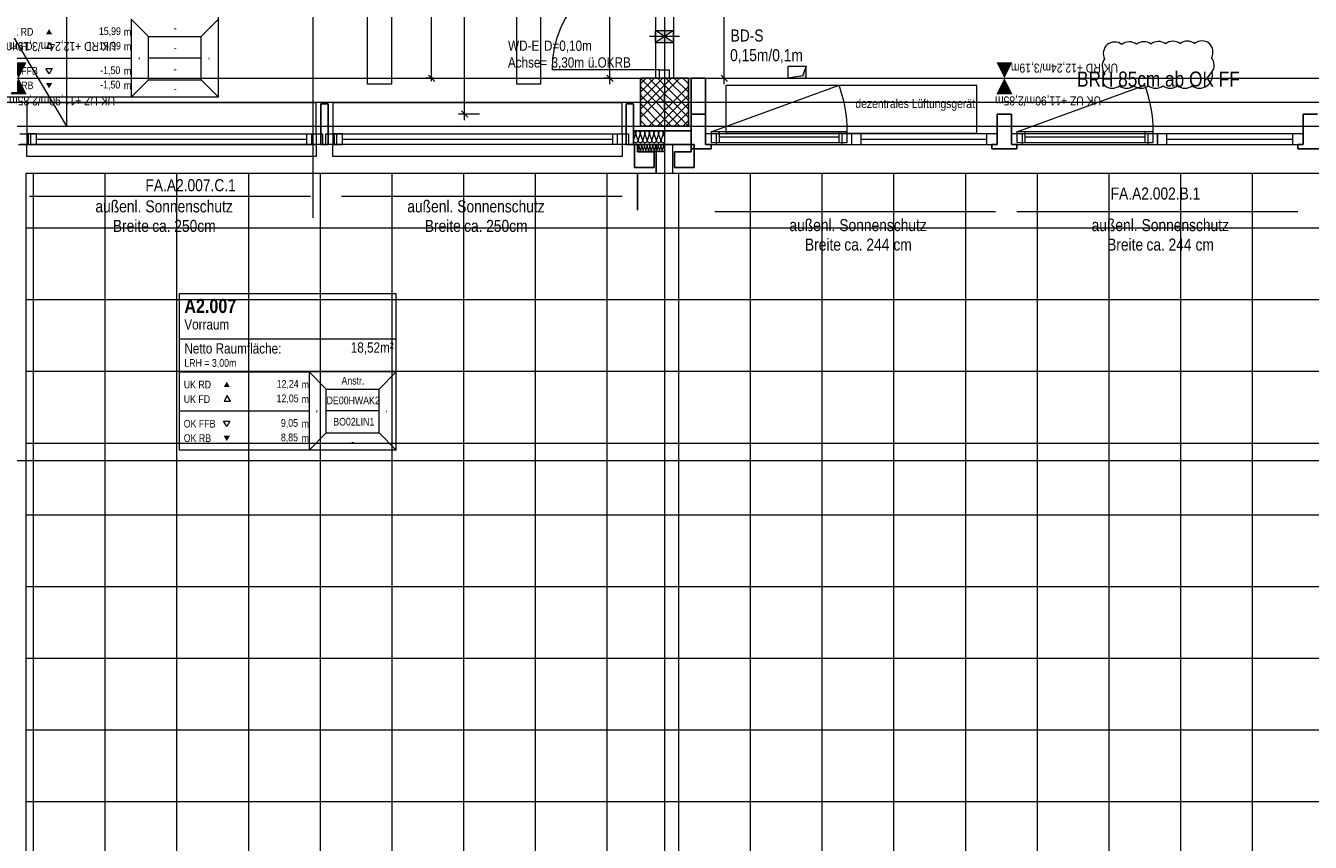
# Model space of a CAD drawing. Extents: x -634 to 300, y 62 to 1102.
# Tile 41 of 125: x -429 to -214, y 477 to 614. Entities that reach past the tile are written whole.
import ezdxf
from ezdxf.lldxf.tags import DXFTag

# ---------------------------------------------------------------- set-up
doc = ezdxf.new("R2010")
doc.units = 0
doc.layers.get('0').update_dxf_attribs({"lineweight": 13})
for name, color, linetype, lineweight, true_color in [('00 -Bauelemente -Gipskarton', 7, 'Continuous', 9, 0xff7fe6), ('30 -33 Aussenwände- 3 Aussenstützen', 7, 'Continuous', 50, 0x0000dd), ('30 -33 Aussenwände- 7 Fassade_ Elemente', 7, 'Continuous', 9, 0x00aacc), ('30 -34 Innenwände- 11 Durchbruch', 4, 'Continuous', 9, 0x00ffff), ('30 -34 Innenwände- 2 nichttragend', 7, 'Continuous', 18, 0xff7fe6), ('30 -34 Innenwände- 4 Türen_Fenster', 9, 'Continuous', 15, 0x808080), ('30 -35 Decken- 1 Konstruktion-Träger- Stahlbeton', 7, 'Continuous', 13, 0x33aa00), ('30 -35 Decken- 11 Bodendurchbruch', 7, 'Continuous', 15, 0x599559), ('60- 61 allgemeine Ausstattung- 4 Terrassen', 9, 'Continuous', 9, 0x808080), ('70 -72 Beschriftung- 1 Beschriftung allgemein', 7, 'Continuous', 9, 0xff6633), ('70 -75 Raumstempel- 1 Raumstempel-A06CPVZWL0', 1, 'Continuous', 50, 0xff0000), ('70 -75 Raumstempel-2 Verweislinie', 3, 'Continuous', 9, 0x00ff00), ('70 -76 Bemaßung- 2 Allgemein', 9, 'Continuous', 5, 0x808080), ('70 -77 Revision- 2 Wolken', 7, 'Continuous', 18, 0x944cff)]:
    doc.layers.add(name, color=color, linetype=linetype, lineweight=lineweight, true_color=true_color)
for name, color, linetype, lineweight in [('30 -35 Decken- 1 Konstruktion-Träger- Stahl Hohlprofil', 7, 'grob-A06CPVZVL0', 9), ('70 -71 Achsen- 1 Gebäudeachsen', 7, 'STRICHPUNKT2-A06CPW00L0', 18), ('Keine-1-A06CPVZZL0', 7, 'Continuous', 15)]:
    doc.layers.add(name, color=color, linetype=linetype, lineweight=lineweight)
doc.styles.get("Standard").update_dxf_attribs({"font": 'ARIALN.TTF'})
tags = doc.linetypes.add('grob-A06CPVZVL0', pattern=[14, 3, -8, 3]).pattern_tags.tags
tags[8:9] = [DXFTag(74, 4), DXFTag(75, 0), DXFTag(340, '0'), DXFTag(46, 0.0), DXFTag(50, 0.0), DXFTag(44, 0.0), DXFTag(45, 0.0)]
tags[6:7] = [DXFTag(74, 4), DXFTag(75, 0), DXFTag(340, '0'), DXFTag(46, 0.0), DXFTag(50, 0.0), DXFTag(44, 0.0), DXFTag(45, 0.0)]
tags[4:5] = [DXFTag(74, 4), DXFTag(75, 0), DXFTag(340, '0'), DXFTag(46, 0.0), DXFTag(50, 0.0), DXFTag(44, 0.0), DXFTag(45, 0.0)]
tags = doc.linetypes.add('STRICHPUNKT2-A06CPW00L0', pattern=[12.7, 6.35, -3.175, 0, -3.175]).pattern_tags.tags
tags[10:11] = [DXFTag(74, 4), DXFTag(75, 0), DXFTag(340, '0'), DXFTag(46, 0.0), DXFTag(50, 0.0), DXFTag(44, 0.0), DXFTag(45, 0.0)]
tags[8:9] = [DXFTag(74, 4), DXFTag(75, 0), DXFTag(340, '0'), DXFTag(46, 0.0), DXFTag(50, 0.0), DXFTag(44, 0.0), DXFTag(45, 0.0)]
tags[6:7] = [DXFTag(74, 4), DXFTag(75, 0), DXFTag(340, '0'), DXFTag(46, 0.0), DXFTag(50, 0.0), DXFTag(44, 0.0), DXFTag(45, 0.0)]
tags[4:5] = [DXFTag(74, 4), DXFTag(75, 0), DXFTag(340, '0'), DXFTag(46, 0.0), DXFTag(50, 0.0), DXFTag(44, 0.0), DXFTag(45, 0.0)]

# ---------------------------------------------------------------- blocks, each defined once
blk = doc.blocks.new('Referenz-A06CPW02L0')
at = {"layer": '00 -Bauelemente -Gipskarton', "color": 0, "linetype": 'Continuous', "lineweight": 0, "ltscale": 0.13}
for p, q in [((-323.28, 604.88), (-323.53, 604.88)), ((-323.03, 604.88), (-323.28, 604.88)), ((-320.78, 604.88), (-321.03, 604.88)), ((-320.53, 604.88), (-320.78, 604.88))]:
    blk.add_line(p, q, dxfattribs=at)
at = {"layer": '30 -33 Aussenwände- 3 Aussenstützen', "color": 0, "lineweight": 9}
for p, q in [((-326.03, 604.88), (-318.03, 596.88)), ((-319.45, 604.88), (-326.03, 598.3)), ((-320.86, 604.88), (-326.03, 599.71)), ((-322.28, 604.88), (-326.03, 601.13)), ((-323.69, 604.88), (-326.03, 602.54)), ((-325.1, 604.88), (-326.03, 603.95)), ((-324.62, 604.88), (-318.03, 598.3)), ((-323.2, 604.88), (-318.03, 599.71)), ((-321.79, 604.88), (-318.03, 601.13)), ((-320.38, 604.88), (-318.03, 602.54)), ((-318.96, 604.88), (-318.03, 603.95)), ((-326.03, 603.47), (-319.45, 596.88)), ((-326.03, 602.06), (-320.86, 596.88)), ((-318.03, 603.47), (-324.62, 596.88)), ((-318.03, 602.06), (-323.2, 596.88)), ((-326.03, 600.64), (-322.28, 596.88)), ((-323.03, 600.88), (-321.03, 600.88)), ((-322.03, 601.88), (-322.03, 599.88)), ((-318.03, 600.64), (-321.79, 596.88)), ((-326.03, 599.23), (-323.69, 596.88)), ((-326.03, 597.81), (-325.1, 596.88)), ((-318.03, 599.23), (-320.38, 596.88)), ((-318.03, 597.81), (-318.96, 596.88))]:
    blk.add_line(p, q, dxfattribs=at)
at = {"layer": '30 -33 Aussenwände- 3 Aussenstützen', "color": 0, "linetype": 'Continuous', "lineweight": 25, "ltscale": 0.25}
for p, q in [((-318.03, 604.88), (-326.03, 604.88)), ((-326.03, 604.88), (-326.03, 596.88)), ((-318.03, 596.88), (-318.03, 604.88)), ((-326.03, 596.88), (-318.03, 596.88))]:
    blk.add_line(p, q, dxfattribs=at)
at = {"layer": '30 -33 Aussenwände- 7 Fassade_ Elemente', "color": 0, "linetype": 'Continuous', "ltscale": 0.13}
for p, q in [((-317.53, 593.78), (-317.53, 604.88)), ((-317.53, 604.88), (-161.53, 604.88)), ((-323.03, 600.88), (-321.03, 600.88)), ((-321.03, 600.88), (-323.03, 600.88)), ((-322.03, 599.88), (-322.03, 601.88)), ((-322.03, 599.88), (-322.03, 601.88)), ((-428.46, 593.78), (-428.46, 595.58)), ((-428.46, 595.58), (-379.26, 595.58)), ((-379.26, 595.58), (-379.26, 593.78)), ((-377.26, 593.78), (-377.26, 595.58)), ((-377.26, 595.58), (-328.06, 595.58)), ((-328.06, 595.58), (-328.06, 593.78)), ((-326.86, 595.58), (-327.19, 594.58)), ((-326.46, 594.58), (-326.83, 595.58)), ((-326.1, 595.58), (-326.42, 594.58)), ((-325.69, 594.58), (-326.06, 595.58)), ((-325.33, 595.58), (-325.65, 594.58)), ((-324.92, 594.58), (-325.29, 595.58)), ((-324.57, 595.58), (-324.89, 594.58)), ((-324.16, 594.58), (-324.53, 595.58)), ((-323.8, 595.58), (-324.12, 594.58)), ((-323.39, 594.58), (-323.76, 595.58)), ((-323.03, 595.58), (-323.35, 594.58)), ((-322.63, 594.58), (-323, 595.58)), ((-322.27, 595.58), (-322.59, 594.58)), ((-322.23, 595.58), (-322.03, 595.05)), ((-290.73, 595.58), (-315.13, 595.58)), ((-315.13, 595.58), (-315.13, 593.78)), ((-291.43, 595.93), (-314.23, 595.93)), ((-314.23, 595.93), (-314.23, 594.13)), ((-291.43, 594.13), (-291.43, 595.93)), ((-266.33, 595.58), (-290.73, 595.58)), ((-290.73, 595.58), (-290.73, 593.78)), ((-266.33, 593.78), (-266.33, 595.58)), ((-239.53, 595.58), (-263.93, 595.58)), ((-263.93, 595.58), (-263.93, 593.78)), ((-240.23, 595.93), (-263.03, 595.93)), ((-263.03, 595.93), (-263.03, 594.13)), ((-240.23, 594.13), (-240.23, 595.93)), ((-239.53, 593.78), (-239.53, 595.58)), ((-215.13, 595.58), (-239.53, 595.58)), ((-215.13, 593.78), (-215.13, 595.58)), ((-379.26, 593.78), (-428.46, 593.78)), ((-328.06, 593.78), (-377.26, 593.78)), ((-326.31, 593.48), (-326.5, 592.88)), ((-326.07, 592.88), (-326.29, 593.48)), ((-325.85, 593.48), (-326.04, 592.88)), ((-325.61, 592.88), (-325.83, 593.48)), ((-325.39, 593.48), (-325.58, 592.88)), ((-325.15, 592.88), (-325.37, 593.48)), ((-324.93, 593.48), (-325.12, 592.88)), ((-324.69, 592.88), (-324.91, 593.48)), ((-324.47, 593.48), (-324.67, 592.88)), ((-324.23, 592.88), (-324.45, 593.48)), ((-324.01, 593.49), (-324.21, 592.88)), ((-323.77, 592.89), (-323.99, 593.49)), ((-323.55, 593.49), (-323.75, 592.89)), ((-323.31, 592.89), (-323.53, 593.49)), ((-323.09, 593.49), (-323.29, 592.89)), ((-322.85, 592.89), (-323.07, 593.49)), ((-322.63, 593.49), (-322.83, 592.89)), ((-322.39, 592.89), (-322.61, 593.49)), ((-322.17, 593.49), (-322.37, 592.89)), ((-322.15, 593.49), (-322.03, 593.16)), ((-320.63, 588.94), (-320.63, 593.78)), ((-320.63, 593.78), (-317.53, 593.78)), ((-315.13, 593.78), (-290.73, 593.78)), ((-314.23, 594.13), (-291.43, 594.13)), ((-290.73, 593.78), (-266.33, 593.78)), ((-263.93, 593.78), (-239.53, 593.78)), ((-263.03, 594.13), (-240.23, 594.13)), ((-239.53, 593.78), (-215.13, 593.78)), ((-158.43, 588.94), (-320.63, 588.94))]:
    blk.add_line(p, q, dxfattribs=at)
at = {"layer": '30 -33 Aussenwände- 7 Fassade_ Elemente', "color": 0, "linetype": 'Continuous', "lineweight": 25, "ltscale": 0.25}
for p, q in [((-315.13, 604.88), (-317.53, 604.88)), ((-317.53, 604.88), (-317.53, 598.88)), ((-315.13, 598.88), (-315.13, 604.88)), ((-379.53, 600.58), (-378.33, 600.58)), ((-379.53, 593.78), (-379.53, 600.58)), ((-378.33, 600.58), (-378.33, 593.78)), ((-328.43, 600.58), (-327.23, 600.58)), ((-328.43, 593.78), (-328.43, 600.58)), ((-327.23, 600.58), (-327.23, 593.78)), ((-315.13, 598.88), (-317.53, 598.88)), ((-317.53, 598.88), (-317.53, 593.08)), ((-315.13, 593.78), (-315.13, 598.88)), ((-266.33, 593.78), (-266.33, 598.88)), ((-266.33, 598.88), (-263.93, 598.88)), ((-263.93, 598.88), (-263.93, 593.78)), ((-215.13, 593.78), (-215.13, 598.88)), ((-215.13, 598.88), (-212.73, 598.88)), ((-327.23, 593.78), (-327.23, 596.08)), ((-327.23, 596.08), (-322.03, 596.08)), ((-317.53, 596.08), (-322.03, 596.08)), ((-317.53, 593.78), (-317.53, 596.08)), ((-378.33, 593.78), (-379.53, 593.78)), ((-327.23, 593.78), (-328.43, 593.78)), ((-322.03, 593.78), (-327.23, 593.78)), ((-327.03, 589.94), (-327.03, 593.78)), ((-327.03, 593.78), (-326.53, 593.78)), ((-326.53, 593.78), (-326.53, 592.58)), ((-323.43, 593.78), (-323.43, 588.94)), ((-322.03, 593.78), (-317.53, 593.78)), ((-317.53, 593.78), (-317.53, 592.58)), ((-317.03, 593.78), (-317.53, 593.78)), ((-317.03, 589.94), (-317.03, 593.78)), ((-314.23, 593.78), (-315.13, 593.78)), ((-314.23, 593.08), (-314.23, 593.78)), ((-267.23, 593.08), (-267.23, 593.78)), ((-267.23, 593.78), (-266.33, 593.78)), ((-263.93, 593.78), (-263.03, 593.78)), ((-263.03, 593.78), (-263.03, 593.08)), ((-216.03, 593.08), (-216.03, 593.78)), ((-216.03, 593.78), (-215.13, 593.78)), ((-326.53, 592.58), (-323.73, 592.58)), ((-323.73, 592.58), (-323.73, 589.94)), ((-317.53, 592.58), (-320.33, 592.58)), ((-320.33, 592.58), (-320.33, 589.94)), ((-317.53, 593.08), (-314.23, 593.08)), ((-263.03, 593.08), (-267.23, 593.08)), ((-211.83, 593.08), (-216.03, 593.08)), ((-323.73, 589.94), (-327.03, 589.94)), ((-320.33, 589.94), (-317.03, 589.94))]:
    blk.add_line(p, q, dxfattribs=at)
at = {"layer": '30 -33 Aussenwände- 7 Fassade_ Elemente', "color": 0, "linetype": 'grob-A06CPVZVL0', "ltscale": 0.13}
for p, q in [((-314.23, 595.93), (-292.81, 603.73)), ((-269.73, 603.68), (-311.73, 603.68)), ((-311.73, 603.68), (-311.73, 595.68)), ((-269.73, 595.68), (-269.73, 603.68)), ((-263.03, 595.93), (-241.61, 603.73)), ((-311.73, 595.68), (-269.73, 595.68)), ((-323.03, 588.94), (-428.93, 588.94))]:
    blk.add_line(p, q, dxfattribs=at)
at = {"layer": '30 -33 Aussenwände- 7 Fassade_ Elemente', "color": 0}
for p, q in [((-380.33, 600.78), (-428.73, 600.78)), ((-428.73, 600.78), (-428.73, 595.58)), ((-380.33, 595.58), (-380.33, 600.78)), ((-329.13, 600.78), (-377.53, 600.78)), ((-377.53, 600.78), (-377.53, 595.58)), ((-329.13, 595.58), (-329.13, 600.78)), ((-427.13, 595.58), (-428.73, 595.58)), ((-428.73, 595.58), (-428.73, 593.78)), ((-427.13, 593.78), (-427.13, 595.58)), ((-427.13, 595.58), (-381.93, 595.58)), ((-381.93, 595.58), (-381.93, 593.78)), ((-381.93, 595.58), (-380.33, 595.58)), ((-380.33, 595.58), (-380.33, 593.78)), ((-375.93, 595.58), (-377.53, 595.58)), ((-377.53, 595.58), (-377.53, 593.78)), ((-375.93, 593.78), (-375.93, 595.58)), ((-375.93, 595.58), (-330.73, 595.58)), ((-330.73, 595.58), (-330.73, 593.78)), ((-330.73, 595.58), (-329.13, 595.58)), ((-329.13, 595.58), (-329.13, 593.78)), ((-428.73, 591.78), (-428.73, 593.78)), ((-428.73, 593.78), (-427.13, 593.78)), ((-427.13, 594.68), (-381.93, 594.68)), ((-381.93, 593.78), (-427.13, 593.78)), ((-380.33, 593.78), (-381.93, 593.78)), ((-380.33, 593.78), (-380.33, 591.78)), ((-377.53, 591.78), (-377.53, 593.78)), ((-377.53, 593.78), (-375.93, 593.78)), ((-375.93, 594.68), (-330.73, 594.68)), ((-330.73, 593.78), (-375.93, 593.78)), ((-329.13, 593.78), (-330.73, 593.78)), ((-329.13, 593.78), (-329.13, 591.78)), ((-380.33, 591.78), (-428.73, 591.78)), ((-329.13, 591.78), (-377.53, 591.78))]:
    blk.add_line(p, q, dxfattribs=at)
at = {"layer": '30 -33 Aussenwände- 7 Fassade_ Elemente', "color": 0, "linetype": 'Continuous', "lineweight": 18, "ltscale": 0.18}
for p, q in [((-429.91, 595.58), (-428.11, 595.58)), ((-428.11, 595.58), (-428.11, 593.78)), ((-381.06, 595.58), (-379.26, 595.58)), ((-381.06, 593.78), (-381.06, 595.58)), ((-379.26, 595.58), (-379.26, 593.78)), ((-378.71, 595.58), (-376.91, 595.58)), ((-378.71, 593.78), (-378.71, 595.58)), ((-376.91, 595.58), (-376.91, 593.78)), ((-329.86, 595.58), (-328.06, 595.58)), ((-329.86, 593.78), (-329.86, 595.58)), ((-328.06, 595.58), (-328.06, 593.78)), ((-313.33, 595.58), (-315.13, 595.58)), ((-315.13, 595.58), (-315.13, 593.78)), ((-312.83, 595.93), (-314.23, 595.93)), ((-314.23, 595.93), (-314.23, 594.13)), ((-313.33, 593.78), (-313.33, 595.58)), ((-312.83, 594.13), (-312.83, 595.93)), ((-291.43, 595.93), (-292.83, 595.93)), ((-292.83, 595.93), (-292.83, 594.13)), ((-290.73, 595.58), (-292.33, 595.58)), ((-292.33, 595.58), (-292.33, 593.78)), ((-291.43, 594.13), (-291.43, 595.93)), ((-289.13, 595.58), (-290.73, 595.58)), ((-290.73, 595.58), (-290.73, 593.78)), ((-289.13, 593.78), (-289.13, 595.58)), ((-266.33, 595.58), (-268.13, 595.58)), ((-268.13, 595.58), (-268.13, 593.78)), ((-266.33, 593.78), (-266.33, 595.58)), ((-262.13, 595.58), (-263.93, 595.58)), ((-263.93, 595.58), (-263.93, 593.78)), ((-261.63, 595.93), (-263.03, 595.93)), ((-263.03, 595.93), (-263.03, 594.13)), ((-262.13, 593.78), (-262.13, 595.58)), ((-261.63, 594.13), (-261.63, 595.93)), ((-240.23, 595.93), (-241.63, 595.93)), ((-241.63, 595.93), (-241.63, 594.13)), ((-239.53, 595.58), (-241.13, 595.58)), ((-241.13, 595.58), (-241.13, 593.78)), ((-240.23, 594.13), (-240.23, 595.93)), ((-237.93, 595.58), (-239.53, 595.58)), ((-239.53, 595.58), (-239.53, 593.78)), ((-237.93, 593.78), (-237.93, 595.58)), ((-215.13, 595.58), (-216.93, 595.58)), ((-216.93, 595.58), (-216.93, 593.78)), ((-215.13, 593.78), (-215.13, 595.58)), ((-428.11, 593.78), (-429.91, 593.78)), ((-379.26, 593.78), (-381.06, 593.78)), ((-376.91, 593.78), (-378.71, 593.78)), ((-328.06, 593.78), (-329.86, 593.78)), ((-315.13, 593.78), (-313.33, 593.78)), ((-314.23, 594.13), (-312.83, 594.13)), ((-292.83, 595.03), (-312.83, 595.03)), ((-292.83, 594.13), (-291.43, 594.13)), ((-292.33, 593.78), (-290.73, 593.78)), ((-290.73, 593.78), (-289.13, 593.78)), ((-289.13, 594.68), (-268.13, 594.68)), ((-268.13, 593.78), (-266.33, 593.78)), ((-263.93, 593.78), (-262.13, 593.78)), ((-263.03, 594.13), (-261.63, 594.13)), ((-241.63, 595.03), (-261.63, 595.03)), ((-241.63, 594.13), (-240.23, 594.13)), ((-241.13, 593.78), (-239.53, 593.78)), ((-239.53, 593.78), (-237.93, 593.78)), ((-237.93, 594.68), (-216.93, 594.68)), ((-216.93, 593.78), (-215.13, 593.78))]:
    blk.add_line(p, q, dxfattribs=at)
at = {"layer": '30 -33 Aussenwände- 7 Fassade_ Elemente', "color": 0, "linetype": 'grob-A06CPVZVL0', "ltscale": 0.13}
for centre in [(-314.23, 595.93), (-263.03, 595.93)]:
    blk.add_ellipse(centre, major_axis=(22.8, 0), ratio=1, start_param=0, end_param=0.349066, dxfattribs=at)
at = {"layer": '30 -33 Aussenwände- 7 Fassade_ Elemente', "color": 0, "linetype": 'Continuous', "ltscale": 0.13}
for centre, major_axis, end_param in [((-327.23, 595.7), (0.364, -0.117), 1.896254), ((-326.46, 595.7), (0.364, -0.117), 3.764652), ((-325.7, 595.7), (0.364, -0.117), 3.764652), ((-324.93, 595.7), (0.364, -0.117), 3.764652), ((-324.16, 595.7), (0.364, -0.117), 3.764652), ((-324.16, 595.7), (-0.225, 0.31), 1.254884), ((-324.16, 595.7), (0.225, 0.31), 1.254884), ((-324.16, 595.7), (0.364, -0.117), 1.254884), ((-323.4, 595.7), (0.364, -0.117), 3.764652), ((-323.4, 595.7), (-0.225, 0.31), 1.254884), ((-323.4, 595.7), (0.225, 0.31), 1.254884), ((-323.4, 595.7), (0.364, -0.117), 1.254884), ((-322.63, 595.7), (-0.225, 0.31), 1.254884), ((-322.63, 595.7), (0.225, 0.31), 1.254884), ((-322.63, 595.7), (0.364, -0.117), 1.254884), ((-321.87, 595.7), (-0.168, 0.344), 1.428714), ((-326.82, 594.47), (-0.364, 0.117), 3.765224), ((-326.53, 593.55), (0.219, -0.07), 1.896254), ((-326.05, 594.47), (-0.364, 0.117), 3.765224), ((-326.07, 593.55), (0.219, -0.07), 3.764652), ((-325.61, 593.55), (0.219, -0.07), 3.764652), ((-325.29, 594.47), (-0.364, 0.117), 3.765224), ((-325.15, 593.55), (0.219, -0.07), 3.764652), ((-324.52, 594.47), (-0.364, 0.117), 3.765224), ((-324.69, 593.55), (0.219, -0.07), 3.764652), ((-324.23, 593.56), (0.219, -0.07), 3.764652), ((-323.76, 594.47), (-0.364, 0.117), 3.765224), ((-323.76, 594.47), (-0.364, 0.117), 1.255075), ((-323.77, 593.56), (0.219, -0.07), 3.764652), ((-323.76, 594.47), (-0.225, -0.31), 1.255075), ((-323.31, 593.56), (0.219, -0.07), 3.764652), ((-323.31, 593.56), (-0.135, 0.186), 1.254884), ((-323.76, 594.47), (0.225, -0.31), 1.255075), ((-323.31, 593.56), (0.135, 0.186), 1.254884), ((-322.99, 594.47), (-0.364, 0.117), 3.765224), ((-322.99, 594.47), (-0.364, 0.117), 1.255075), ((-322.99, 594.47), (-0.225, -0.31), 1.255075), ((-323.31, 593.56), (0.219, -0.07), 1.254884), ((-322.85, 593.56), (0.219, -0.07), 3.764652), ((-322.85, 593.56), (-0.135, 0.186), 1.254884), ((-322.85, 593.56), (0.135, 0.186), 1.254884), ((-322.99, 594.47), (0.225, -0.31), 1.255075), ((-322.85, 593.56), (0.219, -0.07), 1.254884), ((-322.22, 594.47), (-0.364, 0.117), 2.405647), ((-322.39, 593.56), (-0.135, 0.186), 1.254884), ((-322.39, 593.56), (0.135, 0.186), 1.254884), ((-322.39, 593.56), (0.219, -0.07), 1.254884), ((-321.93, 593.56), (-0.1, 0.207), 1.434048), ((-326.29, 592.81), (-0.219, 0.07), 3.765224), ((-325.83, 592.81), (-0.219, 0.07), 3.765224), ((-325.37, 592.81), (-0.219, 0.07), 3.765224), ((-324.91, 592.81), (-0.219, 0.07), 3.765224), ((-324.45, 592.81), (-0.219, 0.07), 3.765224), ((-323.99, 592.81), (-0.219, 0.07), 3.765224), ((-323.53, 592.82), (-0.219, 0.07), 3.765224), ((-323.07, 592.82), (-0.219, 0.07), 3.765224), ((-323.07, 592.82), (-0.219, 0.07), 1.255075), ((-323.07, 592.82), (-0.135, -0.186), 1.255075), ((-323.07, 592.82), (0.135, -0.186), 1.255075), ((-322.61, 592.82), (-0.219, 0.07), 3.765224), ((-322.61, 592.82), (-0.219, 0.07), 1.255075), ((-322.61, 592.82), (-0.135, -0.186), 1.255075), ((-322.61, 592.82), (0.135, -0.186), 1.255075), ((-322.15, 592.82), (-0.219, 0.07), 2.411197)]:
    blk.add_ellipse(centre, major_axis=major_axis, ratio=1, start_param=0, end_param=end_param, dxfattribs=at)
at = {"layer": '30 -34 Innenwände- 11 Durchbruch', "color": 0, "linetype": 'Continuous', "ltscale": 0.13}
for p, q in [((-323.53, 612.88), (-320.53, 612.88)), ((-320.53, 612.88), (-323.53, 610.88)), ((-320.53, 610.88), (-323.53, 612.88)), ((-323.53, 610.88), (-323.53, 612.88)), ((-320.53, 610.88), (-320.53, 612.88)), ((-323.53, 610.88), (-320.53, 610.88))]:
    blk.add_line(p, q, dxfattribs=at)
at = {"layer": '30 -34 Innenwände- 11 Durchbruch', "color": 0, "linetype": 'grob-A06CPVZVL0', "ltscale": 0.13}
blk.add_line((-319.53, 611.88), (-324.53, 611.88), dxfattribs=at)
at = {"layer": '30 -34 Innenwände- 11 Durchbruch', "color": 0, "linetype": 'Continuous', "ltscale": 0.13}
for points in [[(-323.53, 612.88), (-320.53, 612.88), (-322.03, 611.88)], [(-320.53, 610.88), (-323.53, 610.88), (-322.03, 611.88)]]:
    blk.add_solid(points, dxfattribs=at)
at = {"layer": '30 -34 Innenwände- 2 nichttragend', "color": 0, "linetype": 'Continuous', "ltscale": 0.18}
for p, q in [((-323.53, 604.88), (-320.78, 604.88)), ((-323.53, 604.88), (-323.28, 604.88)), ((-323.28, 604.88), (-323.03, 604.88)), ((-323.03, 604.88), (-321.03, 604.88)), ((-321.03, 604.88), (-320.78, 604.88)), ((-320.78, 604.88), (-320.53, 604.88)), ((-320.78, 604.88), (-320.53, 604.88))]:
    blk.add_line(p, q, dxfattribs=at)
at = {"layer": '30 -34 Innenwände- 4 Türen_Fenster', "color": 0, "linetype": 'grob-A06CPVZVL0', "ltscale": 0.15}
for p, q in [((-323.53, 637.18), (-323.53, 604.88)), ((-320.53, 637.18), (-320.53, 604.88)), ((-322.83, 606.28), (-340.83, 606.28))]:
    blk.add_line(p, q, dxfattribs=at)
at = {"layer": '30 -34 Innenwände- 4 Türen_Fenster', "color": 0, "linetype": 'Continuous', "ltscale": 0.15}
for p, q in [((-322.83, 604.88), (-322.83, 606.28)), ((-322.83, 606.28), (-321.23, 606.28)), ((-321.23, 604.88), (-322.83, 604.88)), ((-321.23, 606.28), (-321.23, 604.88))]:
    blk.add_line(p, q, dxfattribs=at)
at = {"layer": '30 -34 Innenwände- 4 Türen_Fenster', "color": 0, "linetype": 'grob-A06CPVZVL0', "ltscale": 0.15}
blk.add_ellipse((-322.83, 606.28), major_axis=(0, 18), ratio=1, start_param=0, end_param=1.570796, dxfattribs=at)
at = {"layer": '30 -35 Decken- 1 Konstruktion-Träger- Stahl Hohlprofil', "color": 0, "linetype": 'grob-A06CPVZVL0', "ltscale": 0.13}
for p, q in [((-371.73, 603.88), (-371.73, 762.88)), ((-367.73, 762.88), (-367.73, 603.88)), ((-346.75, 603.88), (-346.75, 762.88)), ((-342.75, 762.88), (-342.75, 603.88)), ((-367.73, 603.88), (-371.73, 603.88)), ((-342.75, 603.88), (-346.75, 603.88))]:
    blk.add_line(p, q, dxfattribs=at)
at = {"layer": '30 -35 Decken- 1 Konstruktion-Träger- Stahlbeton', "color": 0, "linetype": 'grob-A06CPVZVL0', "lineweight": -2, "ltscale": 0.13}
for p, q in [((-483.03, 604.88), (3.97, 604.88)), ((-483.03, 596.88), (3.97, 596.88))]:
    blk.add_line(p, q, dxfattribs=at)
at = {"layer": '30 -35 Decken- 11 Bodendurchbruch', "color": 0, "linetype": 'Continuous', "ltscale": 0.15}
for p, q in [((-301.33, 604.88), (-301.33, 606.88)), ((-301.33, 606.88), (-298.33, 606.88)), ((-298.33, 606.88), (-298.93, 605.28)), ((-298.33, 604.88), (-298.33, 606.88)), ((-298.93, 605.28), (-301.33, 604.88)), ((-301.33, 604.88), (-298.33, 604.88))]:
    blk.add_line(p, q, dxfattribs=at)
blk.add_solid([(-298.33, 604.88), (-301.33, 604.88), (-298.33, 606.88), (-298.93, 605.28)], dxfattribs=at)
at = {"layer": '60- 61 allgemeine Ausstattung- 4 Terrassen', "color": 0}
for p, q in [((-326.53, 588.94), (-428.93, 588.94)), ((-428.93, 588.94), (-428.93, 364.28)), ((-427.61, 205.48), (-427.61, 588.94)), ((-415.61, 205.48), (-415.61, 588.94)), ((-403.61, 205.48), (-403.61, 588.94)), ((-391.61, 205.48), (-391.61, 588.94)), ((-379.61, 205.48), (-379.61, 588.94)), ((-367.61, 205.48), (-367.61, 588.94)), ((-355.61, 205.48), (-355.61, 588.94)), ((-343.61, 205.48), (-343.61, 588.94)), ((-331.61, 205.48), (-331.61, 588.94)), ((-152.53, 588.94), (-326.53, 588.94)), ((-326.53, 588.94), (-326.53, 582.81)), ((-326.53, 582.81), (-326.53, 588.94)), ((-319.61, 205.48), (-319.61, 588.94)), ((-307.61, 205.48), (-307.61, 588.94)), ((-295.61, 205.48), (-295.61, 588.94)), ((-283.61, 205.48), (-283.61, 588.94)), ((-271.61, 205.48), (-271.61, 588.94)), ((-259.61, 205.48), (-259.61, 588.94)), ((-247.61, 205.48), (-247.61, 588.94)), ((-235.61, 205.48), (-235.61, 588.94)), ((-223.61, 205.48), (-223.61, 588.94)), ((-428.93, 579.82), (13.37, 579.82)), ((-428.93, 567.82), (13.37, 567.82)), ((-428.93, 555.82), (13.37, 555.82)), ((-428.93, 543.82), (13.37, 543.82)), ((-428.93, 531.82), (13.37, 531.82)), ((-428.93, 519.82), (13.37, 519.82)), ((-428.93, 507.82), (13.37, 507.82)), ((-428.93, 495.82), (13.37, 495.82)), ((-428.93, 483.82), (13.37, 483.82))]:
    blk.add_line(p, q, dxfattribs=at)
at = {"layer": '60- 61 allgemeine Ausstattung- 4 Terrassen', "color": 0, "linetype": 'grob-A06CPVZVL0', "ltscale": 0.13}
for q in [(-428.93, 371.88), (-428.93, 510.28)]:
    blk.add_line((-428.93, 588.94), q, dxfattribs=at)
at = {"layer": '70 -71 Achsen- 1 Gebäudeachsen', "color": 0, "linetype": 'STRICHPUNKT2-A06CPW00L0', "ltscale": 0.18}
for p, q in [((-322.03, 1075.82), (-322.03, 76.38)), ((-554.53, 600.88), (92.91, 600.88)), ((-554.53, 540.88), (92.91, 540.88))]:
    blk.add_line(p, q, dxfattribs=at)
at = {"layer": '70 -72 Beschriftung- 1 Beschriftung allgemein', "color": 0, "linetype": 'grob-A06CPVZVL0', "ltscale": 0.13}
for q in [(-459.03, 658.88), (-422.03, 658.88)]:
    blk.add_line((-422.03, 596.88), q, dxfattribs=at)
at = {"layer": '70 -72 Beschriftung- 1 Beschriftung allgemein', "color": 0, "linetype": 'Continuous', "ltscale": 0.13}
for p, q in [((-430.13, 593.78), (-380.13, 593.78)), ((-381.28, 585.11), (-428.28, 585.11)), ((-329.09, 585.11), (-376.09, 585.11)), ((-313.6, 582.6), (-266.6, 582.6)), ((-263.03, 582.6), (-216.03, 582.6))]:
    blk.add_line(p, q, dxfattribs=at)
at = {"layer": '70 -75 Raumstempel- 1 Raumstempel-A06CPVZWL0', "color": 0, "lineweight": 9}
for p, q in [((-396.66, 601.69), (-396.66, 627.83)), ((-408.37, 611.86), (-411.26, 614.76)), ((-411.26, 614.76), (-411.26, 601.69)), ((-399.54, 611.86), (-396.66, 614.76)), ((-424.95, 610.8), (-425.47, 609.89)), ((-424.42, 609.89), (-424.95, 610.8)), ((-408.37, 604.59), (-408.37, 611.86)), ((-408.37, 611.86), (-399.54, 611.86)), ((-399.54, 604.59), (-399.54, 611.86)), ((-425.47, 609.89), (-424.42, 609.89)), ((-432.98, 608.22), (-411.26, 608.22)), ((-425.02, 605.62), (-425.54, 606.52)), ((-425.54, 606.52), (-424.49, 606.52)), ((-424.49, 606.52), (-425.02, 605.62)), ((-399.54, 608.22), (-408.37, 608.22)), ((-408.37, 604.59), (-411.26, 601.69)), ((-408.37, 604.59), (-399.54, 604.59)), ((-399.54, 604.59), (-396.66, 601.69)), ((-396.66, 601.69), (-432.98, 601.69)), ((-403.24, 568.78), (-403.24, 542.64)), ((-366.92, 568.78), (-403.24, 568.78)), ((-366.92, 542.64), (-366.92, 568.78)), ((-366.92, 561.19), (-403.24, 561.19)), ((-403.24, 555.71), (-381.51, 555.71)), ((-378.63, 552.81), (-381.51, 555.71)), ((-366.92, 555.71), (-381.51, 555.71)), ((-381.51, 555.71), (-381.51, 542.64)), ((-369.8, 552.81), (-366.92, 555.71)), ((-378.63, 545.54), (-378.63, 552.81)), ((-378.63, 552.81), (-369.8, 552.81)), ((-369.8, 545.54), (-369.8, 552.81)), ((-395.21, 551.75), (-395.73, 550.84)), ((-395.73, 550.84), (-394.68, 550.84)), ((-394.68, 550.84), (-395.21, 551.75)), ((-403.24, 549.18), (-381.51, 549.18)), ((-369.8, 549.18), (-378.63, 549.18)), ((-395.28, 546.57), (-395.8, 547.48)), ((-395.8, 547.48), (-394.75, 547.48)), ((-394.75, 547.48), (-395.28, 546.57)), ((-378.63, 545.54), (-381.51, 542.64)), ((-378.63, 545.54), (-369.8, 545.54)), ((-369.8, 545.54), (-366.92, 542.64)), ((-366.92, 542.64), (-403.24, 542.64))]:
    blk.add_line(p, q, dxfattribs=at)
at = {"layer": '70 -75 Raumstempel- 1 Raumstempel-A06CPVZWL0', "color": 0, "lineweight": 0}
for points in [[(-424.49, 612.21), (-425.02, 613.12), (-425.54, 612.21)], [(-424.49, 604.08), (-425.02, 603.18), (-425.54, 604.08)], [(-394.75, 553.17), (-395.28, 554.07), (-395.8, 553.17)], [(-394.75, 545.03), (-395.28, 544.13), (-395.8, 545.03)]]:
    blk.add_solid(points, dxfattribs=at)
at = {"layer": '70 -75 Raumstempel-2 Verweislinie', "color": 0, "linetype": 'Continuous', "ltscale": 0.13}
blk.add_line((-380.81, 581.52), (-380.81, 616.59), dxfattribs=at)
at = {"layer": '70 -76 Bemaßung- 2 Allgemein', "color": 0, "linetype": 'Continuous', "ltscale": 0.13}
for p, q in [((-361.01, 605.94), (-361.01, 651.72)), ((-331.16, 605.94), (-331.16, 646.52)), ((-355.48, 599.94), (-355.48, 636.12)), ((-312.03, 605.94), (-312.03, 635.82)), ((-360.7, 604.88), (-362.01, 604.88)), ((-360.48, 604.35), (-361.54, 605.41)), ((-361.01, 604.38), (-361.01, 605.94)), ((-330.81, 604.88), (-332.16, 604.88)), ((-331.16, 603.88), (-331.16, 605.94)), ((-314.53, 604.88), (-311.03, 604.88)), ((-312.03, 603.88), (-312.03, 605.94)), ((-355.48, 597.88), (-355.48, 599.94)), ((-352.98, 598.88), (-356.48, 598.88))]:
    blk.add_line(p, q, dxfattribs=at)
at = {"layer": '70 -76 Bemaßung- 2 Allgemein', "color": 0, "linetype": 'Continuous', "lineweight": 20, "ltscale": 0.2}
for p, q in [((-330.62, 604.35), (-331.69, 605.41)), ((-311.5, 604.35), (-312.56, 605.41)), ((-354.95, 598.35), (-356.01, 599.41))]:
    blk.add_line(p, q, dxfattribs=at)
at = {"layer": '70 -76 Bemaßung- 2 Allgemein', "color": 0, "lineweight": 0}
for points in [[(-431.47, 607.55), (-430.13, 604.88), (-428.79, 607.55)], [(-263.8, 607.55), (-265.13, 604.88), (-266.47, 607.55)], [(-431.47, 602.21), (-430.13, 604.88), (-428.79, 602.21)], [(-266.47, 602.21), (-265.13, 604.88), (-263.79, 602.21)]]:
    blk.add_solid(points, dxfattribs=at)
at = {"layer": '70 -77 Revision- 2 Wolken', "color": 0, "linetype": 'Continuous', "ltscale": 0.18}
for centre, major_axis in [((-246.68, 608.91), (-0.03, 2.03)), ((-246.68, 608.91), (1.2, 1.64)), ((-244.24, 608.94), (-0.03, 2.03)), ((-244.24, 608.94), (1.2, 1.64)), ((-241.8, 608.97), (-0.03, 2.03)), ((-241.8, 608.97), (1.2, 1.64)), ((-239.36, 609), (-0.03, 2.03)), ((-239.36, 609), (1.2, 1.64)), ((-236.92, 609.03), (-0.03, 2.03)), ((-236.92, 609.03), (1.2, 1.64)), ((-234.49, 609.06), (-0.03, 2.03)), ((-234.49, 609.06), (1.2, 1.64)), ((-232.05, 609.09), (-0.03, 2.03)), ((-232.05, 609.09), (1.2, 1.64)), ((-232.26, 609.27), (2.01, 0.32)), ((-246.55, 609.01), (-2, 0.39)), ((-246.55, 609.01), (-1.36, 1.51)), ((-232.26, 609.27), (1.8, -0.95)), ((-246.74, 606.92), (-1.64, 1.2)), ((-246.74, 606.92), (-2.03, -0.02)), ((-232.05, 607.06), (2.03, 0.06)), ((-232.05, 607.06), (1.66, -1.17)), ((-246.96, 604.66), (-1.39, 1.02)), ((-246.96, 604.66), (-1.73, -0.02)), ((-232.34, 605.34), (1.08, -1.72)), ((-232.34, 605.34), (1.9, -0.73)), ((-247.11, 605.24), (-1.22, -1.63)), ((-247.11, 605.24), (0, -2.03)), ((-244.68, 605.24), (-1.22, -1.63)), ((-244.68, 605.24), (0, -2.03)), ((-242.24, 605.24), (-1.22, -1.63)), ((-242.24, 605.24), (0, -2.03)), ((-239.8, 605.24), (-1.22, -1.63)), ((-239.8, 605.24), (0, -2.03)), ((-237.36, 605.24), (-1.22, -1.63)), ((-237.36, 605.24), (0, -2.03)), ((-234.92, 605.24), (-1.22, -1.63)), ((-234.92, 605.24), (0, -2.03)), ((-232.48, 605.24), (-1.22, -1.63)), ((-232.48, 605.24), (0, -2.03))]:
    blk.add_ellipse(centre, major_axis=major_axis, ratio=1, start_param=0, end_param=0.643501, dxfattribs=at)
at = {"layer": 'Keine-1-A06CPVZZL0', "color": 0, "linetype": 'Continuous', "ltscale": 0.15}
for p, q in [((-371.73, 603.88), (-371.73, 762.88)), ((-367.73, 762.88), (-367.73, 603.88)), ((-367.73, 603.88), (-371.73, 603.88))]:
    blk.add_line(p, q, dxfattribs=at)
at = {"layer": '30 -33 Aussenwände- 7 Fassade_ Elemente', "color": 0, "linetype": 'Continuous', "ltscale": 0.13, "attachment_point": 1}
for s, insert, char_height in [('{\\fArial Narrow;BRH 85cm ab OK FF}', (-252.98, 606), 2.5172), ('{\\fArial Narrow;dezentrales Lüftungsgerät}', (-290.07, 601.4), 1.5103)]:
    blk.add_mtext(s, dxfattribs=dict(at, insert=insert, char_height=char_height))
at = {"layer": '30 -33 Aussenwände- 7 Fassade_ Elemente', "color": 0, "linetype": 'ByBlock', "ltscale": 0.13, "char_height": 0.0036, "attachment_point": 1}
for s, insert in [('{\\fArial Narrow;instanceID}', (-329.83, 600.15)), ('{\\fArial Narrow;IFC_UUID}', (-329.83, 600.15)), ('{\\fArial Narrow;IFC_UUID}', (-275.83, 600.15)), ('{\\fArial Narrow;instanceID}', (-275.83, 600.15)), ('{\\fArial Narrow;IFC_UUID}', (-227.43, 600.15)), ('{\\fArial Narrow;instanceID}', (-227.43, 600.15))]:
    blk.add_mtext(s, dxfattribs=dict(at, insert=insert))
at = {"layer": '30 -34 Innenwände- 11 Durchbruch', "color": 0, "linetype": 'ByBlock', "ltscale": 0.13, "char_height": 1.7117, "attachment_point": 1}
for s, insert in [('{\\fArial Narrow;WD-E}', (-348.2, 611.18)), ('{\\fArial Narrow;D=0,10m}', (-342.19, 611.18)), ('{\\fArial Narrow;Achse=}', (-348.23, 608.38)), ('{\\fArial Narrow;ü.OKRB}', (-334.85, 608.38)), ('{\\fArial Narrow;3,30m}', (-340.93, 608.38))]:
    blk.add_mtext(s, dxfattribs=dict(at, insert=insert))
at = {"layer": '30 -35 Decken- 11 Bodendurchbruch', "color": 0, "linetype": 'ByBlock', "ltscale": 0.15, "char_height": 2.0138, "attachment_point": 1}
for s, insert in [('{\\fArial Narrow;BD-S}', (-310.96, 613.04)), ('{\\fArial Narrow;0,15m/0,1m}', (-311.04, 609.75))]:
    blk.add_mtext(s, dxfattribs=dict(at, insert=insert))
at = {"layer": '70 -72 Beschriftung- 1 Beschriftung allgemein', "color": 0, "linetype": 'Continuous', "ltscale": 0.13, "char_height": 2.0138, "attachment_point": 1}
for s, insert in [('{\\fArial Narrow;FA.A2.007.C.1}', (-408.9, 587.98)), ('{\\fArial Narrow;FA.A2.002.B.1}', (-247.35, 586.59)), ('{\\fArial Narrow;außenl.}', (-417.26, 584.44)), ('{\\fArial Narrow;Sonnenschutz}', (-408.9, 584.44)), ('{\\fArial Narrow;außenl.}', (-365.06, 584.44)), ('{\\fArial Narrow;Sonnenschutz}', (-356.7, 584.44)), ('{\\fArial Narrow;Breite}', (-414.34, 581.17)), ('{\\fArial Narrow;ca.}', (-407.75, 581.17)), ('{\\fArial Narrow;250cm}', (-404.06, 581.17)), ('{\\fArial Narrow;Breite}', (-362.14, 581.17)), ('{\\fArial Narrow;ca.}', (-355.56, 581.17)), ('{\\fArial Narrow;250cm}', (-351.86, 581.17)), ('{\\fArial Narrow;außenl.}', (-301.11, 581.3)), ('{\\fArial Narrow;Sonnenschutz}', (-292.75, 581.3)), ('{\\fArial Narrow;außenl.}', (-250.53, 581.3)), ('{\\fArial Narrow;Sonnenschutz}', (-242.17, 581.3)), ('{\\fArial Narrow;Breite}', (-298.51, 578.04)), ('{\\fArial Narrow;ca.}', (-291.92, 578.04)), ('{\\fArial Narrow;244}', (-288.23, 578.04)), ('{\\fArial Narrow;cm}', (-283.71, 578.04)), ('{\\fArial Narrow;Breite}', (-247.94, 578.04)), ('{\\fArial Narrow;ca.}', (-241.35, 578.04)), ('{\\fArial Narrow;244}', (-237.66, 578.04)), ('{\\fArial Narrow;cm}', (-233.14, 578.04))]:
    blk.add_mtext(s, dxfattribs=dict(at, insert=insert))
at = {"layer": '70 -75 Raumstempel- 1 Raumstempel-A06CPVZWL0', "color": 0, "linetype": 'Continuous', "ltscale": 0.5, "attachment_point": 1}
for s, insert, char_height, rotation in [('{\\fArial Narrow;UK RD}', (-432.22, 613.29), 1.2838, 0), ('{\\fArial Narrow;15,99}', (-416.68, 613.41), 1.2838, 0), ('{\\fArial Narrow;m}', (-412.5, 613.28), 1.2838, 0), ('{\\fArial Narrow;-}', (-404.16, 613.93), 1.2838, 0), ('{\\fArial Narrow;UK FD}', (-432.22, 610.86), 1.2838, 0), ('{\\fArial Narrow;15,99}', (-416.68, 610.97), 1.2838, 0), ('{\\fArial Narrow;m}', (-412.5, 610.85), 1.2838, 0), ('{\\fArial Narrow;-}', (-404.16, 610.62), 1.2838, 0), ('{\\fArial Narrow;OK FFB}', (-432.22, 606.74), 1.2838, 0), ('{\\fArial Narrow;-1,50}', (-416.46, 606.86), 1.2838, 0), ('{\\fArial Narrow;m}', (-412.5, 606.74), 1.2838, 0), ('{\\fArial Narrow;-}', (-409.17, 608.42), 1.2838, 270), ('{\\fArial Narrow;-}', (-404.16, 607.08), 1.2838, 0), ('{\\fArial Narrow;-}', (-397.46, 608.42), 1.2838, 270), ('{\\fArial Narrow;OK RB}', (-432.22, 604.33), 1.2838, 0), ('{\\fArial Narrow;-1,50}', (-416.46, 604.45), 1.2838, 0), ('{\\fArial Narrow;m}', (-412.5, 604.33), 1.2838, 0), ('{\\fArial Narrow;-}', (-404.16, 603.76), 1.2838, 0), ('{\\fArial Narrow|b1|i0;A2.007}', (-402.38, 567.93), 2.3536, 0), ('{\\fArial Narrow;Vorraum}', (-402.38, 564.53), 1.7117, 0), ('{\\fArial Narrow;Netto Raumfläche:}', (-402.38, 560.51), 1.7117, 0), ('{\\fArial Narrow;18,52m²}', (-374.53, 560.66), 1.7117, 0), ('{\\fArial Narrow;LRH = 3,00m}', (-402.38, 557.86), 1.2838, 0), ('{\\fArial Narrow;Anstr.}', (-376.08, 554.89), 1.2838, 0), ('{\\fArial Narrow;UK RD}', (-402.48, 554.25), 1.2838, 0), ('{\\fArial Narrow;12,24}', (-386.93, 554.36), 1.2838, 0), ('{\\fArial Narrow;m}', (-382.76, 554.24), 1.2838, 0), ('{\\fArial Narrow;UK FD}', (-402.48, 551.81), 1.2838, 0), ('{\\fArial Narrow;12,05}', (-386.94, 551.93), 1.2838, 0), ('{\\fArial Narrow;m}', (-382.76, 551.8), 1.2838, 0), ('{\\fArial Narrow;DE00HWAK2}', (-378.57, 551.58), 1.2838, 0), ('{\\fArial Narrow;-}', (-379.43, 549.37), 1.2838, 270), ('{\\fArial Narrow;-}', (-367.72, 549.37), 1.2838, 270), ('{\\fArial Narrow;OK FFB}', (-402.48, 547.69), 1.2838, 0), ('{\\fArial Narrow;9,05}', (-386.22, 547.82), 1.2838, 0), ('{\\fArial Narrow;m}', (-382.76, 547.69), 1.2838, 0), ('{\\fArial Narrow;BO02LIN1}', (-377.46, 548.03), 1.2838, 0), ('{\\fArial Narrow;OK RB}', (-402.48, 545.28), 1.2838, 0), ('{\\fArial Narrow;8,85}', (-386.22, 545.4), 1.2838, 0), ('{\\fArial Narrow;m}', (-382.76, 545.28), 1.2838, 0), ('{\\fArial Narrow;-}', (-374.42, 544.71), 1.2838, 0)]:
    blk.add_mtext(s, dxfattribs=dict(at, insert=insert, char_height=char_height, rotation=rotation))
at = {"layer": '70 -76 Bemaßung- 2 Allgemein', "color": 0, "linetype": 'Continuous', "ltscale": 0.13, "char_height": 1.5103, "attachment_point": 1, "rotation": 180}
for s, insert in [('{\\fArial Narrow;UK RD +12,24m/3,19m}', (-413.78, 609.43)), ('{\\fArial Narrow;UK RD +12,24m/3,19m}', (-246.12, 605.82)), ('{\\fArial Narrow;UK UZ +11,90m/2,85m}', (-413.97, 600.33)), ('{\\fArial Narrow;UK UZ +11,90m/2,85m}', (-248.97, 600.33))]:
    blk.add_mtext(s, dxfattribs=dict(at, insert=insert))

msp = doc.modelspace()

# ---------------------------------------------------------------- block references
at = {"color": 8, "lineweight": 13, "ltscale": 0.13, "true_color": 0x808080}
msp.add_blockref('Referenz-A06CPW02L0', (0, 0), dxfattribs=at)

doc.saveas('drawing.dxf')
